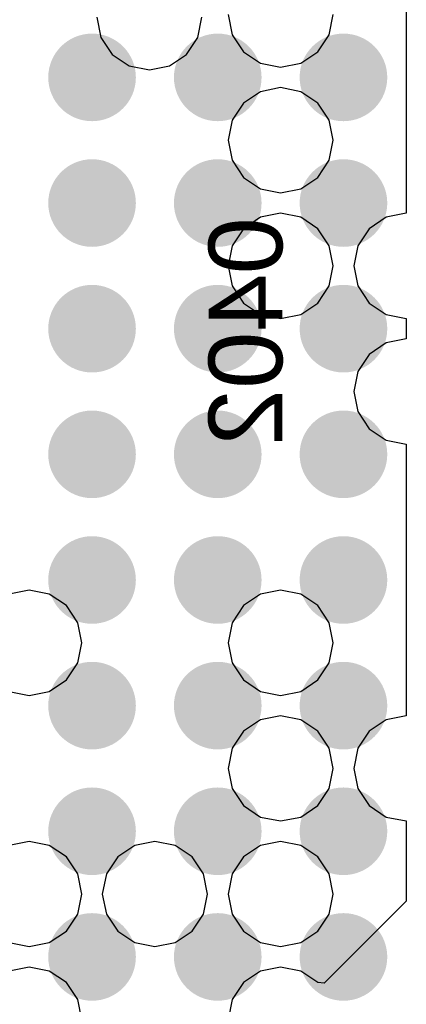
# Model space of a CAD drawing. Header units: inches. Extents: x -0.01 to 1.99, y -0.09 to 2.02.
# Tile 25 of 32: x 1.4262 to 1.5049, y 1.2118 to 1.4123. Entities that reach past the tile are written whole.
import ezdxf

# ---------------------------------------------------------------- set-up
doc = ezdxf.new("R2010")
doc.units = ezdxf.units.IN
doc.header["$MEASUREMENT"] = 0
for name, color, linetype in [('ART3', 76, 'Continuous'), ('Mechanical 8', 56, 'Continuous'), ('Top Layer', 1, 'Continuous'), ('Top Paste', 8, 'Continuous'), ('Top Solder', 216, 'Continuous')]:
    doc.layers.add(name, color=color, linetype=linetype)
doc.styles.add('Arial', font='txt', dxfattribs={"height": 0.2})

# ---------------------------------------------------------------- blocks, each defined once
blk = doc.blocks.new('BGA333_13R3X11R3X1R25_3')
at = {"layer": 'Top Layer'}
h = blk.add_hatch(color=1, dxfattribs=at)
edge = h.paths.add_edge_path()
edge.add_arc((-0.089567, 0.127953), 0.00492, 0, 360)
h = blk.add_hatch(color=1, dxfattribs=at)
edge = h.paths.add_edge_path()
edge.add_arc((-0.063976, 0.127953), 0.00492, 0, 360)
h = blk.add_hatch(color=1, dxfattribs=at)
edge = h.paths.add_edge_path()
edge.add_arc((-0.038386, 0.127953), 0.00492, 0, 360)
h = blk.add_hatch(color=1, dxfattribs=at)
edge = h.paths.add_edge_path()
edge.add_arc((-0.012795, 0.127953), 0.00492, 0, 360)
h = blk.add_hatch(color=1, dxfattribs=at)
edge = h.paths.add_edge_path()
edge.add_arc((0.012795, 0.127953), 0.00492, 0, 360)
h = blk.add_hatch(color=1, dxfattribs=at)
edge = h.paths.add_edge_path()
edge.add_arc((0.038386, 0.127953), 0.00492, 0, 360)
h = blk.add_hatch(color=1, dxfattribs=at)
edge = h.paths.add_edge_path()
edge.add_arc((0.063976, 0.127953), 0.00492, 0, 360)
h = blk.add_hatch(color=1, dxfattribs=at)
edge = h.paths.add_edge_path()
edge.add_arc((0.089567, 0.127953), 0.00492, 0, 360)
h = blk.add_hatch(color=1, dxfattribs=at)
edge = h.paths.add_edge_path()
edge.add_arc((-0.089567, 0.102362), 0.00492, 0, 360)
h = blk.add_hatch(color=1, dxfattribs=at)
edge = h.paths.add_edge_path()
edge.add_arc((-0.063976, 0.102362), 0.00492, 0, 360)
h = blk.add_hatch(color=1, dxfattribs=at)
edge = h.paths.add_edge_path()
edge.add_arc((-0.038386, 0.102362), 0.00492, 0, 360)
h = blk.add_hatch(color=1, dxfattribs=at)
edge = h.paths.add_edge_path()
edge.add_arc((-0.012795, 0.102362), 0.00492, 0, 360)
h = blk.add_hatch(color=1, dxfattribs=at)
edge = h.paths.add_edge_path()
edge.add_arc((0.012795, 0.102362), 0.00492, 0, 360)
h = blk.add_hatch(color=1, dxfattribs=at)
edge = h.paths.add_edge_path()
edge.add_arc((0.038386, 0.102362), 0.00492, 0, 360)
h = blk.add_hatch(color=1, dxfattribs=at)
edge = h.paths.add_edge_path()
edge.add_arc((0.063976, 0.102362), 0.00492, 0, 360)
h = blk.add_hatch(color=1, dxfattribs=at)
edge = h.paths.add_edge_path()
edge.add_arc((0.089567, 0.102362), 0.00492, 0, 360)
h = blk.add_hatch(color=1, dxfattribs=at)
edge = h.paths.add_edge_path()
edge.add_arc((-0.089567, 0.076772), 0.00492, 0, 360)
h = blk.add_hatch(color=1, dxfattribs=at)
edge = h.paths.add_edge_path()
edge.add_arc((-0.063976, 0.076772), 0.00492, 0, 360)
h = blk.add_hatch(color=1, dxfattribs=at)
edge = h.paths.add_edge_path()
edge.add_arc((-0.038386, 0.076772), 0.00492, 0, 360)
h = blk.add_hatch(color=1, dxfattribs=at)
edge = h.paths.add_edge_path()
edge.add_arc((-0.012795, 0.076772), 0.00492, 0, 360)
h = blk.add_hatch(color=1, dxfattribs=at)
edge = h.paths.add_edge_path()
edge.add_arc((0.012795, 0.076772), 0.00492, 0, 360)
h = blk.add_hatch(color=1, dxfattribs=at)
edge = h.paths.add_edge_path()
edge.add_arc((0.038386, 0.076772), 0.00492, 0, 360)
h = blk.add_hatch(color=1, dxfattribs=at)
edge = h.paths.add_edge_path()
edge.add_arc((0.063976, 0.076772), 0.00492, 0, 360)
h = blk.add_hatch(color=1, dxfattribs=at)
edge = h.paths.add_edge_path()
edge.add_arc((0.089567, 0.076772), 0.00492, 0, 360)
at = {"layer": 'Top Paste'}
h = blk.add_hatch(color=8, dxfattribs=at)
edge = h.paths.add_edge_path()
edge.add_arc((-0.089567, 0.127953), 0.00492, 0, 360)
h = blk.add_hatch(color=8, dxfattribs=at)
edge = h.paths.add_edge_path()
edge.add_arc((-0.063976, 0.127953), 0.00492, 0, 360)
h = blk.add_hatch(color=8, dxfattribs=at)
edge = h.paths.add_edge_path()
edge.add_arc((-0.038386, 0.127953), 0.00492, 0, 360)
h = blk.add_hatch(color=8, dxfattribs=at)
edge = h.paths.add_edge_path()
edge.add_arc((-0.012795, 0.127953), 0.00492, 0, 360)
h = blk.add_hatch(color=8, dxfattribs=at)
edge = h.paths.add_edge_path()
edge.add_arc((0.012795, 0.127953), 0.00492, 0, 360)
h = blk.add_hatch(color=8, dxfattribs=at)
edge = h.paths.add_edge_path()
edge.add_arc((0.038386, 0.127953), 0.00492, 0, 360)
h = blk.add_hatch(color=8, dxfattribs=at)
edge = h.paths.add_edge_path()
edge.add_arc((0.063976, 0.127953), 0.00492, 0, 360)
h = blk.add_hatch(color=8, dxfattribs=at)
edge = h.paths.add_edge_path()
edge.add_arc((0.089567, 0.127953), 0.00492, 0, 360)
h = blk.add_hatch(color=8, dxfattribs=at)
edge = h.paths.add_edge_path()
edge.add_arc((-0.089567, 0.102362), 0.00492, 0, 360)
h = blk.add_hatch(color=8, dxfattribs=at)
edge = h.paths.add_edge_path()
edge.add_arc((-0.063976, 0.102362), 0.00492, 0, 360)
h = blk.add_hatch(color=8, dxfattribs=at)
edge = h.paths.add_edge_path()
edge.add_arc((-0.038386, 0.102362), 0.00492, 0, 360)
h = blk.add_hatch(color=8, dxfattribs=at)
edge = h.paths.add_edge_path()
edge.add_arc((-0.012795, 0.102362), 0.00492, 0, 360)
h = blk.add_hatch(color=8, dxfattribs=at)
edge = h.paths.add_edge_path()
edge.add_arc((0.012795, 0.102362), 0.00492, 0, 360)
h = blk.add_hatch(color=8, dxfattribs=at)
edge = h.paths.add_edge_path()
edge.add_arc((0.038386, 0.102362), 0.00492, 0, 360)
h = blk.add_hatch(color=8, dxfattribs=at)
edge = h.paths.add_edge_path()
edge.add_arc((0.063976, 0.102362), 0.00492, 0, 360)
h = blk.add_hatch(color=8, dxfattribs=at)
edge = h.paths.add_edge_path()
edge.add_arc((0.089567, 0.102362), 0.00492, 0, 360)
h = blk.add_hatch(color=8, dxfattribs=at)
edge = h.paths.add_edge_path()
edge.add_arc((-0.089567, 0.076772), 0.00492, 0, 360)
h = blk.add_hatch(color=8, dxfattribs=at)
edge = h.paths.add_edge_path()
edge.add_arc((-0.063976, 0.076772), 0.00492, 0, 360)
h = blk.add_hatch(color=8, dxfattribs=at)
edge = h.paths.add_edge_path()
edge.add_arc((-0.038386, 0.076772), 0.00492, 0, 360)
h = blk.add_hatch(color=8, dxfattribs=at)
edge = h.paths.add_edge_path()
edge.add_arc((-0.012795, 0.076772), 0.00492, 0, 360)
h = blk.add_hatch(color=8, dxfattribs=at)
edge = h.paths.add_edge_path()
edge.add_arc((0.012795, 0.076772), 0.00492, 0, 360)
h = blk.add_hatch(color=8, dxfattribs=at)
edge = h.paths.add_edge_path()
edge.add_arc((0.038386, 0.076772), 0.00492, 0, 360)
h = blk.add_hatch(color=8, dxfattribs=at)
edge = h.paths.add_edge_path()
edge.add_arc((0.063976, 0.076772), 0.00492, 0, 360)
h = blk.add_hatch(color=8, dxfattribs=at)
edge = h.paths.add_edge_path()
edge.add_arc((0.089567, 0.076772), 0.00492, 0, 360)
at = {"layer": 'Top Solder'}
h = blk.add_hatch(color=216, dxfattribs=at)
edge = h.paths.add_edge_path()
edge.add_arc((-0.089567, 0.127953), 0.00892, 0, 360)
h = blk.add_hatch(color=216, dxfattribs=at)
edge = h.paths.add_edge_path()
edge.add_arc((-0.063976, 0.127953), 0.00892, 0, 360)
h = blk.add_hatch(color=216, dxfattribs=at)
edge = h.paths.add_edge_path()
edge.add_arc((-0.038386, 0.127953), 0.00892, 0, 360)
h = blk.add_hatch(color=216, dxfattribs=at)
edge = h.paths.add_edge_path()
edge.add_arc((-0.012795, 0.127953), 0.00892, 0, 360)
h = blk.add_hatch(color=216, dxfattribs=at)
edge = h.paths.add_edge_path()
edge.add_arc((0.012795, 0.127953), 0.00892, 0, 360)
h = blk.add_hatch(color=216, dxfattribs=at)
edge = h.paths.add_edge_path()
edge.add_arc((0.038386, 0.127953), 0.00892, 0, 360)
h = blk.add_hatch(color=216, dxfattribs=at)
edge = h.paths.add_edge_path()
edge.add_arc((0.063976, 0.127953), 0.00892, 0, 360)
h = blk.add_hatch(color=216, dxfattribs=at)
edge = h.paths.add_edge_path()
edge.add_arc((0.089567, 0.127953), 0.00892, 0, 360)
h = blk.add_hatch(color=216, dxfattribs=at)
edge = h.paths.add_edge_path()
edge.add_arc((-0.089567, 0.102362), 0.00892, 0, 360)
h = blk.add_hatch(color=216, dxfattribs=at)
edge = h.paths.add_edge_path()
edge.add_arc((-0.063976, 0.102362), 0.00892, 0, 360)
h = blk.add_hatch(color=216, dxfattribs=at)
edge = h.paths.add_edge_path()
edge.add_arc((-0.038386, 0.102362), 0.00892, 0, 360)
h = blk.add_hatch(color=216, dxfattribs=at)
edge = h.paths.add_edge_path()
edge.add_arc((-0.012795, 0.102362), 0.00892, 0, 360)
h = blk.add_hatch(color=216, dxfattribs=at)
edge = h.paths.add_edge_path()
edge.add_arc((0.012795, 0.102362), 0.00892, 0, 360)
h = blk.add_hatch(color=216, dxfattribs=at)
edge = h.paths.add_edge_path()
edge.add_arc((0.038386, 0.102362), 0.00892, 0, 360)
h = blk.add_hatch(color=216, dxfattribs=at)
edge = h.paths.add_edge_path()
edge.add_arc((0.063976, 0.102362), 0.00892, 0, 360)
h = blk.add_hatch(color=216, dxfattribs=at)
edge = h.paths.add_edge_path()
edge.add_arc((0.089567, 0.102362), 0.00892, 0, 360)
h = blk.add_hatch(color=216, dxfattribs=at)
edge = h.paths.add_edge_path()
edge.add_arc((-0.089567, 0.076772), 0.00892, 0, 360)
h = blk.add_hatch(color=216, dxfattribs=at)
edge = h.paths.add_edge_path()
edge.add_arc((-0.063976, 0.076772), 0.00892, 0, 360)
h = blk.add_hatch(color=216, dxfattribs=at)
edge = h.paths.add_edge_path()
edge.add_arc((-0.038386, 0.076772), 0.00892, 0, 360)
h = blk.add_hatch(color=216, dxfattribs=at)
edge = h.paths.add_edge_path()
edge.add_arc((-0.012795, 0.076772), 0.00892, 0, 360)
h = blk.add_hatch(color=216, dxfattribs=at)
edge = h.paths.add_edge_path()
edge.add_arc((0.012795, 0.076772), 0.00892, 0, 360)
h = blk.add_hatch(color=216, dxfattribs=at)
edge = h.paths.add_edge_path()
edge.add_arc((0.038386, 0.076772), 0.00892, 0, 360)
h = blk.add_hatch(color=216, dxfattribs=at)
edge = h.paths.add_edge_path()
edge.add_arc((0.063976, 0.076772), 0.00892, 0, 360)
h = blk.add_hatch(color=216, dxfattribs=at)
edge = h.paths.add_edge_path()
edge.add_arc((0.089567, 0.076772), 0.00892, 0, 360)

msp = doc.modelspace()

# ---------------------------------------------------------------- linework, layer by layer
at = {"layer": 'ART3'}
for p, q in [((1.50492, 1.42827), (1.50492, 1.37291)), ((1.4419, 1.41283), (1.44272, 1.40873)), ((1.4625, 1.40873), (1.46332, 1.41283)), ((1.46862, 1.41338), (1.46944, 1.40929)), ((1.48922, 1.40929), (1.49003, 1.41338)), ((1.44272, 1.40873), (1.44504, 1.40526)), ((1.46018, 1.40526), (1.4625, 1.40873)), ((1.46944, 1.40929), (1.47176, 1.40581)), ((1.4869, 1.40581), (1.48922, 1.40929)), ((1.47176, 1.40581), (1.47523, 1.40349)), ((1.48342, 1.40349), (1.4869, 1.40581)), ((1.44504, 1.40526), (1.44851, 1.40294)), ((1.45671, 1.40294), (1.46018, 1.40526)), ((1.44851, 1.40294), (1.45261, 1.40212)), ((1.45261, 1.40212), (1.45671, 1.40294)), ((1.47523, 1.40349), (1.47933, 1.40268)), ((1.47933, 1.40268), (1.48342, 1.40349)), ((1.47933, 1.3985), (1.47523, 1.39768)), ((1.48342, 1.39768), (1.47933, 1.3985)), ((1.47523, 1.39768), (1.47176, 1.39536)), ((1.4869, 1.39536), (1.48342, 1.39768)), ((1.47176, 1.39536), (1.46944, 1.39189)), ((1.48922, 1.39189), (1.4869, 1.39536)), ((1.46944, 1.39189), (1.46862, 1.38779)), ((1.49003, 1.38779), (1.48922, 1.39189)), ((1.46862, 1.38779), (1.46944, 1.3837)), ((1.48922, 1.3837), (1.49003, 1.38779)), ((1.46944, 1.3837), (1.47176, 1.38022)), ((1.4869, 1.38022), (1.48922, 1.3837)), ((1.47176, 1.38022), (1.47523, 1.3779)), ((1.48342, 1.3779), (1.4869, 1.38022)), ((1.47523, 1.3779), (1.47933, 1.37709)), ((1.47933, 1.37709), (1.48342, 1.3779)), ((1.47523, 1.37209), (1.47176, 1.36977)), ((1.47933, 1.37291), (1.47523, 1.37209)), ((1.48342, 1.37209), (1.47933, 1.37291)), ((1.4869, 1.36977), (1.48342, 1.37209)), ((1.50082, 1.37209), (1.49735, 1.36977)), ((1.50492, 1.37291), (1.50082, 1.37209)), ((1.47176, 1.36977), (1.46944, 1.3663)), ((1.48922, 1.3663), (1.4869, 1.36977)), ((1.49735, 1.36977), (1.49503, 1.3663)), ((1.46944, 1.3663), (1.46862, 1.3622)), ((1.49003, 1.3622), (1.48922, 1.3663)), ((1.49503, 1.3663), (1.49421, 1.3622)), ((1.46862, 1.3622), (1.46944, 1.35811)), ((1.48922, 1.35811), (1.49003, 1.3622)), ((1.49421, 1.3622), (1.49503, 1.35811)), ((1.46944, 1.35811), (1.47176, 1.35463)), ((1.4869, 1.35463), (1.48922, 1.35811)), ((1.49503, 1.35811), (1.49735, 1.35463)), ((1.47176, 1.35463), (1.47523, 1.35231)), ((1.48342, 1.35231), (1.4869, 1.35463)), ((1.49735, 1.35463), (1.50082, 1.35231)), ((1.47523, 1.35231), (1.47933, 1.3515)), ((1.47933, 1.3515), (1.48342, 1.35231)), ((1.50082, 1.35231), (1.50492, 1.3515)), ((1.50492, 1.3515), (1.50492, 1.34732)), ((1.50082, 1.3465), (1.49735, 1.34418)), ((1.50492, 1.34732), (1.50082, 1.3465)), ((1.49735, 1.34418), (1.49503, 1.34071)), ((1.49503, 1.34071), (1.49421, 1.33661)), ((1.49421, 1.33661), (1.49503, 1.33252)), ((1.49503, 1.33252), (1.49735, 1.32904)), ((1.49735, 1.32904), (1.50082, 1.32672)), ((1.50082, 1.32672), (1.50492, 1.32591)), ((1.50492, 1.32591), (1.50492, 1.27055)), ((1.42815, 1.29614), (1.42405, 1.29532)), ((1.43224, 1.29532), (1.42815, 1.29614)), ((1.47933, 1.29614), (1.47523, 1.29532)), ((1.48342, 1.29532), (1.47933, 1.29614)), ((1.43572, 1.293), (1.43224, 1.29532)), ((1.47523, 1.29532), (1.47176, 1.293)), ((1.4869, 1.293), (1.48342, 1.29532)), ((1.43804, 1.28953), (1.43572, 1.293)), ((1.47176, 1.293), (1.46944, 1.28953)), ((1.48922, 1.28953), (1.4869, 1.293)), ((1.43885, 1.28543), (1.43804, 1.28953)), ((1.46944, 1.28953), (1.46862, 1.28543)), ((1.49003, 1.28543), (1.48922, 1.28953)), ((1.43804, 1.28134), (1.43885, 1.28543)), ((1.46862, 1.28543), (1.46944, 1.28134)), ((1.48922, 1.28134), (1.49003, 1.28543)), ((1.43572, 1.27786), (1.43804, 1.28134)), ((1.46944, 1.28134), (1.47176, 1.27786)), ((1.4869, 1.27786), (1.48922, 1.28134)), ((1.43224, 1.27554), (1.43572, 1.27786)), ((1.47176, 1.27786), (1.47523, 1.27554)), ((1.48342, 1.27554), (1.4869, 1.27786)), ((1.42405, 1.27554), (1.42815, 1.27473)), ((1.42815, 1.27473), (1.43224, 1.27554)), ((1.47523, 1.27554), (1.47933, 1.27473)), ((1.47933, 1.27473), (1.48342, 1.27554)), ((1.47523, 1.26973), (1.47176, 1.26741)), ((1.47933, 1.27055), (1.47523, 1.26973)), ((1.48342, 1.26973), (1.47933, 1.27055)), ((1.4869, 1.26741), (1.48342, 1.26973)), ((1.50082, 1.26973), (1.49735, 1.26741)), ((1.50492, 1.27055), (1.50082, 1.26973)), ((1.47176, 1.26741), (1.46944, 1.26394)), ((1.48922, 1.26394), (1.4869, 1.26741)), ((1.49735, 1.26741), (1.49503, 1.26394)), ((1.46944, 1.26394), (1.46862, 1.25984)), ((1.49003, 1.25984), (1.48922, 1.26394)), ((1.49503, 1.26394), (1.49421, 1.25984)), ((1.46862, 1.25984), (1.46944, 1.25575)), ((1.48922, 1.25575), (1.49003, 1.25984)), ((1.49421, 1.25984), (1.49503, 1.25575)), ((1.46944, 1.25575), (1.47176, 1.25227)), ((1.4869, 1.25227), (1.48922, 1.25575)), ((1.49503, 1.25575), (1.49735, 1.25227)), ((1.47176, 1.25227), (1.47523, 1.24995)), ((1.48342, 1.24995), (1.4869, 1.25227)), ((1.49735, 1.25227), (1.50082, 1.24995)), ((1.47523, 1.24995), (1.47933, 1.24914)), ((1.47933, 1.24914), (1.48342, 1.24995)), ((1.50082, 1.24995), (1.50492, 1.24914)), ((1.50492, 1.24914), (1.50492, 1.23281)), ((1.42815, 1.24496), (1.42405, 1.24414)), ((1.43224, 1.24414), (1.42815, 1.24496)), ((1.43572, 1.24182), (1.43224, 1.24414)), ((1.44964, 1.24414), (1.44617, 1.24182)), ((1.45374, 1.24496), (1.44964, 1.24414)), ((1.45783, 1.24414), (1.45374, 1.24496)), ((1.46131, 1.24182), (1.45783, 1.24414)), ((1.47523, 1.24414), (1.47176, 1.24182)), ((1.47933, 1.24496), (1.47523, 1.24414)), ((1.48342, 1.24414), (1.47933, 1.24496)), ((1.4869, 1.24182), (1.48342, 1.24414)), ((1.43804, 1.23835), (1.43572, 1.24182)), ((1.44617, 1.24182), (1.44385, 1.23835)), ((1.46363, 1.23835), (1.46131, 1.24182)), ((1.47176, 1.24182), (1.46944, 1.23835)), ((1.48922, 1.23835), (1.4869, 1.24182)), ((1.43885, 1.23425), (1.43804, 1.23835)), ((1.44385, 1.23835), (1.44303, 1.23425)), ((1.46444, 1.23425), (1.46363, 1.23835)), ((1.46944, 1.23835), (1.46862, 1.23425)), ((1.49003, 1.23425), (1.48922, 1.23835)), ((1.43804, 1.23016), (1.43885, 1.23425)), ((1.44303, 1.23425), (1.44385, 1.23016)), ((1.46363, 1.23016), (1.46444, 1.23425)), ((1.46862, 1.23425), (1.46944, 1.23016)), ((1.48922, 1.23016), (1.49003, 1.23425)), ((1.50492, 1.23281), (1.48821, 1.2161)), ((1.43572, 1.22668), (1.43804, 1.23016)), ((1.44385, 1.23016), (1.44617, 1.22668)), ((1.46131, 1.22668), (1.46363, 1.23016)), ((1.46944, 1.23016), (1.47176, 1.22668)), ((1.4869, 1.22668), (1.48922, 1.23016)), ((1.43224, 1.22436), (1.43572, 1.22668)), ((1.44617, 1.22668), (1.44964, 1.22436)), ((1.45783, 1.22436), (1.46131, 1.22668)), ((1.47176, 1.22668), (1.47523, 1.22436)), ((1.48342, 1.22436), (1.4869, 1.22668)), ((1.42405, 1.22436), (1.42815, 1.22355)), ((1.42815, 1.22355), (1.43224, 1.22436)), ((1.44964, 1.22436), (1.45374, 1.22355)), ((1.45374, 1.22355), (1.45783, 1.22436)), ((1.47523, 1.22436), (1.47933, 1.22355)), ((1.47933, 1.22355), (1.48342, 1.22436)), ((1.42815, 1.21937), (1.42405, 1.21855)), ((1.43224, 1.21855), (1.42815, 1.21937)), ((1.47933, 1.21937), (1.47523, 1.21855)), ((1.48342, 1.21855), (1.47933, 1.21937)), ((1.43572, 1.21623), (1.43224, 1.21855)), ((1.47523, 1.21855), (1.47176, 1.21623)), ((1.4869, 1.21623), (1.48342, 1.21855)), ((1.43804, 1.21276), (1.43572, 1.21623)), ((1.47176, 1.21623), (1.46944, 1.21276)), ((1.48821, 1.2161), (1.4869, 1.21623)), ((1.43885, 1.20866), (1.43804, 1.21276)), ((1.46944, 1.21276), (1.46862, 1.20866))]:
    msp.add_line(p, q, dxfattribs=at)

# ---------------------------------------------------------------- block references
at = {"rotation": 270}
msp.add_blockref('BGA333_13R3X11R3X1R25_3', (1.36417, 1.31102), dxfattribs=at)

# ---------------------------------------------------------------- texts
at = {"layer": 'Mechanical 8', "style": 'Arial', "text_generation_flag": 2}
msp.add_text('0402', height=0.015, rotation=90, dxfattribs=at).set_placement((1.47967, 1.37211))

doc.saveas('drawing.dxf')
